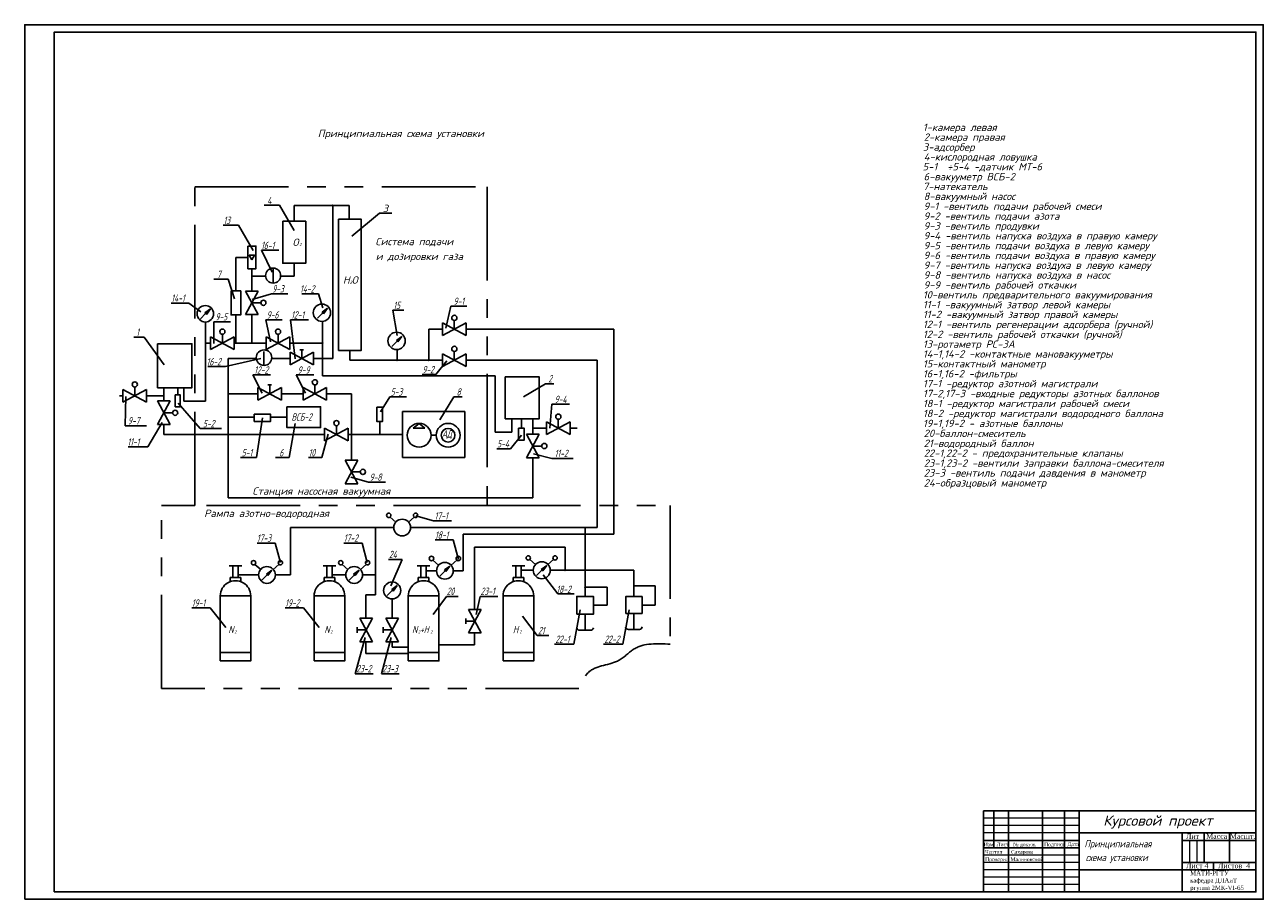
# Model space of a CAD drawing. Header units: millimetres. Extents: x 1153 to 1994, y 266 to 860.
import ezdxf

# ---------------------------------------------------------------- set-up
doc = ezdxf.new("R2010")
doc.units = ezdxf.units.MM
doc.linetypes.add('PHANTOMX2', pattern=[127, 63.5, -12.7, 12.7, -12.7, 12.7, -12.7])
doc.layers.add('Невидимый', color=4, linetype='PHANTOMX2')
doc.layers.add('Текст', color=5, linetype='Continuous')
doc.layers.add('размеры', color=1, linetype='Continuous', lineweight=18)
doc.styles.add('ROMANS', font='romans.shx', dxfattribs={"oblique": 15, "height": 5})
doc.dimstyles.new('ISO-25', dxfattribs={"dimtxt": 2.5, "dimasz": 2.5, "dimexe": 1.25, "dimexo": 0.625, "dimtad": 1, "dimtxsty": 'Standard', "dimcen": 2.5, "dimadec": 0, "dimazin": 0, "dimtfac": 1, "dimtmove": 0, "dimatfit": 3, "dimfxl": 0, "dimarcsym": 0})

msp = doc.modelspace()

# ---------------------------------------------------------------- hatches: boundary and pattern name
for points in [[(1362.18, 736.84, 1), (1361.9, 736.84, 1)], [(1278.97, 666.56), (1275.22, 663.84), (1276.26, 662.8)], [(1358.54, 667.02), (1354.78, 664.31), (1355.82, 663.27)], [(1409.03, 647.87), (1405.27, 645.15), (1406.31, 644.11)], [(1296.45, 643.3, 1), (1296.17, 643.3, 1)], [(1307.29, 643.3, 1), (1307, 643.3, 1)], [(1355.34, 643.3, 1), (1355.06, 643.3, 1)], [(1405.83, 631.61, 1), (1405.55, 631.61, 1)], [(1427.4, 631.61, 1), (1427.12, 631.61, 1)], [(1291.18, 608.91, 1), (1290.9, 608.91, 1)], [(1291.18, 592.99, 1), (1290.9, 592.99, 1)], [(1291.18, 581.2, 1), (1290.9, 581.2, 1)], [(1498.06, 585.54, 1), (1497.78, 585.54, 1)], [(1391.12, 517.97, 1), (1390.84, 517.97, 1)], [(1533.57, 517.97, 1), (1533.29, 517.97, 1)], [(1320.8, 489.13), (1317.04, 486.42), (1318.08, 485.38)], [(1380.02, 489.13), (1376.26, 486.42), (1377.31, 485.38)], [(1441.63, 491.88), (1437.87, 489.17), (1438.91, 488.12)], [(1507.33, 492.31), (1503.57, 489.59), (1504.61, 488.55)], [(1520.02, 488.97, 1), (1519.73, 488.97, 1)], [(1391.12, 485.8, 1), (1390.84, 485.8, 1)], [(1405.83, 478.61), (1402.08, 475.9), (1403.12, 474.85)], [(1533.57, 477.44, 1), (1533.29, 477.44, 1)], [(1566.76, 478.43, 1), (1566.48, 478.43, 1)]]:
    msp.add_hatch(color=256).paths.add_polyline_path(points)

# ---------------------------------------------------------------- linework, layer by layer
for p, q in [((1335.93, 726.01), (1335.93, 736.84)), ((1335.93, 736.84), (1373.13, 736.84)), ((1362.04, 736.84), (1362.04, 632.78)), ((1373.13, 736.84), (1373.13, 727.44)), ((1296.31, 701.52), (1296.31, 678.73)), ((1304.44, 701.52), (1296.31, 701.52)), ((1307.14, 693.83), (1307.14, 678.66)), ((1321.59, 693.67), (1321.59, 684.71)), ((1335.93, 697.53), (1335.93, 688.84)), ((1316.5, 688.84), (1307.14, 688.84)), ((1335.93, 688.84), (1326.69, 688.84)), ((1302.9, 678.66), (1311.51, 678.66)), ((1302.9, 678.66), (1311.51, 662.67)), ((1311.51, 678.66), (1302.9, 662.67)), ((1278.97, 666.56), (1275.22, 663.84)), ((1278.97, 666.56), (1276.26, 662.8)), ((1307.14, 670.78), (1307.14, 670.55)), ((1307.2, 670.66), (1313.2, 670.66)), ((1358.54, 667.02), (1354.78, 664.31)), ((1358.54, 667.02), (1355.82, 663.27)), ((1272.15, 659.74), (1275.74, 663.32)), ((1275.22, 663.84), (1276.26, 662.8)), ((1275.63, 657.62), (1275.63, 603.79)), ((1296.31, 662.49), (1296.31, 643.3)), ((1302.9, 662.67), (1311.51, 662.67)), ((1307.14, 662.67), (1307.14, 643.3)), ((1351.72, 660.2), (1355.3, 663.79)), ((1354.78, 664.31), (1355.82, 663.27)), ((1355.2, 621.15), (1355.2, 658.08)), ((1436.63, 657.01), (1452.62, 648.39)), ((1436.63, 648.39), (1452.62, 657.01)), ((1436.63, 648.39), (1436.63, 657.01)), ((1444.62, 652.7), (1444.62, 658.7)), ((1452.62, 648.39), (1452.62, 657.01)), ((1279.11, 647.61), (1295.1, 638.99)), ((1279.11, 638.99), (1295.1, 647.61)), ((1279.11, 638.99), (1279.11, 647.61)), ((1287.1, 643.3), (1287.1, 649.3)), ((1295.1, 638.99), (1295.1, 647.61)), ((1316.91, 638.99), (1316.91, 647.61)), ((1316.91, 638.99), (1332.9, 647.61)), ((1316.91, 647.61), (1332.9, 638.99)), ((1324.9, 643.3), (1324.9, 649.3)), ((1332.9, 638.99), (1332.9, 647.61)), ((1409.03, 647.87), (1405.27, 645.15)), ((1409.03, 647.87), (1406.31, 644.11)), ((1427.26, 631.61), (1427.26, 652.7)), ((1427.26, 652.7), (1436.63, 652.7)), ((1452.62, 652.7), (1552.87, 652.7)), ((1552.87, 652.7), (1552.87, 513.53)), ((1279.11, 643.3), (1275.63, 643.3)), ((1316.91, 643.3), (1295.1, 643.3)), ((1355.2, 643.3), (1332.9, 643.3)), ((1402.21, 641.05), (1405.79, 644.63)), ((1405.27, 645.15), (1406.31, 644.11)), ((1291.04, 632.78), (1291.04, 538.28)), ((1310.3, 632.78), (1291.04, 632.78)), ((1315.28, 637.6), (1315.28, 628.65)), ((1333.04, 632.78), (1320.52, 632.78)), ((1333.04, 637.08), (1349.03, 628.47)), ((1333.04, 628.47), (1349.03, 637.08)), ((1333.04, 628.47), (1333.04, 637.08)), ((1339.78, 638.77), (1342.29, 638.77)), ((1341.04, 632.78), (1341.04, 638.77)), ((1349.03, 628.47), (1349.03, 637.08)), ((1354.79, 632.78), (1349.03, 632.78)), ((1362.04, 632.78), (1355.61, 632.78)), ((1373.7, 638.28), (1373.7, 631.61)), ((1373.7, 631.61), (1405.55, 631.61)), ((1405.69, 638.93), (1405.69, 631.75)), ((1405.83, 631.61), (1436.63, 631.61)), ((1436.63, 627.3), (1436.63, 635.92)), ((1436.63, 627.3), (1452.62, 635.92)), ((1436.63, 635.92), (1452.62, 627.3)), ((1444.62, 631.61), (1444.62, 637.61)), ((1452.62, 627.3), (1452.62, 635.92)), ((1452.62, 631.61), (1541.66, 631.61)), ((1541.66, 631.61), (1541.66, 517.97)), ((1318, 614.91), (1320.52, 614.91)), ((1319.26, 608.91), (1319.26, 614.91)), ((1349.9, 608.91), (1349.9, 614.91)), ((1472.37, 621.15), (1355.2, 621.15)), ((1472.37, 582.69), (1472.37, 621.15)), ((1217.28, 607.47), (1219.62, 607.47)), ((1219.62, 603.16), (1219.62, 611.78)), ((1219.62, 603.16), (1235.61, 611.78)), ((1219.62, 611.78), (1235.61, 603.16)), ((1227.62, 607.47), (1227.62, 613.47)), ((1235.61, 603.16), (1235.61, 611.78)), ((1235.61, 607.47), (1247.29, 607.47)), ((1247.29, 612.93), (1247.29, 603.99)), ((1256.83, 608.08), (1256.83, 612.93)), ((1260.92, 603.79), (1260.92, 612.93)), ((1291.04, 608.91), (1311.27, 608.91)), ((1311.27, 613.22), (1327.26, 604.6)), ((1311.27, 604.6), (1327.26, 613.22)), ((1311.27, 604.6), (1311.27, 613.22)), ((1327.26, 604.6), (1327.26, 613.22)), ((1327.26, 608.91), (1341.91, 608.91)), ((1341.91, 613.22), (1357.9, 604.6)), ((1341.91, 604.6), (1357.9, 613.22)), ((1341.91, 604.6), (1341.91, 613.22)), ((1357.9, 604.6), (1357.9, 613.22)), ((1357.9, 608.91), (1374.75, 608.91)), ((1374.75, 608.91), (1374.75, 563.8)), ((1251.6, 603.99), (1242.99, 588)), ((1242.99, 603.99), (1251.6, 588)), ((1242.99, 603.99), (1251.6, 603.99)), ((1275.63, 603.79), (1260.92, 603.79)), ((1247.23, 596.1), (1247.23, 595.88)), ((1247.29, 595.99), (1253.29, 595.99)), ((1308.71, 592.99), (1291.04, 592.99)), ((1330.94, 592.99), (1319.83, 592.99)), ((1393.94, 590.14), (1393.94, 581.2)), ((1420.69, 588.78), (1416.67, 585.53)), ((1420.69, 588.78), (1424.7, 585.53)), ((1483.57, 591.85), (1483.57, 582.69)), ((1490.14, 585.58), (1490.14, 591.85)), ((1497.92, 581.38), (1497.92, 591.85)), ((1507.25, 589.85), (1523.24, 581.24)), ((1507.25, 581.24), (1523.24, 589.85)), ((1507.25, 581.24), (1507.25, 589.85)), ((1515.24, 585.54), (1515.24, 591.54)), ((1523.24, 581.24), (1523.24, 589.85)), ((1242.99, 588), (1251.6, 588)), ((1247.29, 588), (1247.29, 581.2)), ((1247.29, 581.2), (1356.52, 581.2)), ((1356.52, 576.89), (1356.52, 585.5)), ((1356.52, 576.89), (1372.51, 585.5)), ((1356.52, 585.5), (1372.51, 576.89)), ((1364.51, 581.2), (1364.51, 587.19)), ((1372.51, 576.89), (1372.51, 585.5)), ((1372.51, 581.2), (1409.46, 581.2)), ((1416.67, 585.53), (1424.7, 585.53)), ((1432.31, 580.68), (1428.8, 580.68)), ((1483.57, 582.69), (1472.37, 582.69)), ((1493.67, 581.38), (1502.28, 581.38)), ((1493.67, 581.38), (1502.28, 565.39)), ((1502.28, 581.38), (1493.67, 565.39)), ((1507.25, 585.54), (1497.92, 585.54)), ((1523.24, 585.54), (1528, 585.54)), ((1497.98, 573.38), (1503.97, 573.38)), ((1370.45, 563.8), (1379.06, 563.8)), ((1370.45, 563.8), (1379.06, 547.81)), ((1379.06, 563.8), (1370.45, 547.81)), ((1493.67, 565.39), (1502.28, 565.39)), ((1497.92, 538.28), (1497.92, 565.39)), ((1374.69, 555.92), (1374.69, 555.7)), ((1374.75, 555.81), (1380.75, 555.81)), ((1370.45, 547.81), (1379.06, 547.81)), ((1291.04, 538.28), (1497.92, 538.28)), ((1401.07, 525.16), (1404.95, 521.74)), ((1417.36, 525.16), (1413.48, 521.74)), ((1333.47, 517.97), (1333.47, 485.8)), ((1403.59, 517.97), (1333.47, 517.97)), ((1390.98, 517.97), (1390.98, 472.33)), ((1541.66, 517.97), (1414.91, 517.97)), ((1450.69, 513.53), (1450.69, 488.55)), ((1533.09, 513.53), (1450.69, 513.53)), ((1533.43, 471.23), (1533.43, 517.97)), ((1552.87, 513.53), (1533.76, 513.53)), ((1519.87, 504.58), (1458.31, 504.58)), ((1458.31, 504.58), (1458.31, 462.42)), ((1495.78, 496.24), (1499.65, 492.82)), ((1512.06, 496.24), (1508.19, 492.82)), ((1519.87, 488.97), (1519.87, 504.58)), ((1291.72, 492), (1296.02, 492)), ((1294.2, 484.16), (1294.2, 492)), ((1300.32, 492), (1296.02, 492)), ((1297.84, 484.16), (1297.84, 492)), ((1309.25, 492.99), (1313.12, 489.57)), ((1320.8, 489.13), (1317.04, 486.42)), ((1320.8, 489.13), (1318.08, 485.38)), ((1325.53, 492.99), (1321.66, 489.57)), ((1355.51, 492), (1359.82, 492)), ((1357.99, 484.16), (1357.99, 492)), ((1364.12, 492), (1359.82, 492)), ((1361.64, 484.16), (1361.64, 492)), ((1368.47, 492.99), (1372.34, 489.57)), ((1380.02, 489.13), (1376.26, 486.42)), ((1380.02, 489.13), (1377.31, 485.38)), ((1384.75, 492.99), (1380.88, 489.57)), ((1419.46, 492), (1423.77, 492)), ((1421.94, 484.16), (1421.94, 492)), ((1428.07, 492), (1423.77, 492)), ((1425.59, 484.16), (1425.59, 492)), ((1432.52, 488.55), (1425.59, 488.55)), ((1430.07, 495.85), (1433.95, 492.43)), ((1434.81, 485.06), (1438.39, 488.65)), ((1441.63, 491.88), (1437.87, 489.17)), ((1437.87, 489.17), (1438.91, 488.12)), ((1441.63, 491.88), (1438.91, 488.12)), ((1446.36, 495.85), (1442.49, 492.43)), ((1450.69, 488.55), (1443.91, 488.55)), ((1483.81, 492), (1488.12, 492)), ((1486.29, 484.16), (1486.29, 492)), ((1492.42, 492), (1488.12, 492)), ((1489.94, 484.16), (1489.94, 492)), ((1489.94, 488.97), (1498.22, 488.97)), ((1500.51, 485.49), (1504.09, 489.07)), ((1507.33, 492.31), (1503.57, 489.59)), ((1503.57, 489.59), (1504.61, 488.55)), ((1507.33, 492.31), (1504.61, 488.55)), ((1509.76, 488.97), (1566.62, 488.97)), ((1566.62, 488.97), (1566.62, 471.09)), ((1292.37, 484.16), (1299.67, 484.16)), ((1292.37, 481.25), (1292.37, 484.16)), ((1311.69, 485.8), (1297.84, 485.8)), ((1299.67, 481.25), (1299.67, 484.16)), ((1313.98, 482.31), (1317.56, 485.9)), ((1317.04, 486.42), (1318.08, 485.38)), ((1333.47, 485.8), (1323.09, 485.8)), ((1356.17, 481.25), (1356.17, 484.16)), ((1356.17, 484.16), (1363.46, 484.16)), ((1361.64, 485.8), (1370.91, 485.8)), ((1363.46, 481.25), (1363.46, 484.16)), ((1373.2, 482.31), (1376.79, 485.9)), ((1376.26, 486.42), (1377.31, 485.38)), ((1382.31, 485.8), (1390.98, 485.8)), ((1420.12, 484.16), (1427.41, 484.16)), ((1420.12, 481.25), (1420.12, 484.16)), ((1427.41, 481.25), (1427.41, 484.16)), ((1484.47, 481.25), (1484.47, 484.16)), ((1484.47, 484.16), (1491.76, 484.16)), ((1491.76, 481.25), (1491.76, 484.16)), ((1390.98, 472.33), (1384.6, 472.33)), ((1384.6, 472.33), (1384.6, 456.43)), ((1399.01, 471.79), (1402.6, 475.38)), ((1405.83, 478.61), (1402.08, 475.9)), ((1402.08, 475.9), (1403.12, 474.85)), ((1405.83, 478.61), (1403.12, 474.85)), ((1548.48, 477.44), (1533.43, 477.44)), ((1548.48, 465.18), (1548.48, 477.44)), ((1580.92, 478.43), (1566.62, 478.43)), ((1580.92, 465.39), (1580.92, 478.43)), ((1402.45, 469.46), (1402.45, 456.43)), ((1539.05, 465.18), (1548.48, 465.18)), ((1572.1, 465.39), (1580.92, 465.39)), ((1380.36, 456.43), (1388.97, 456.43)), ((1380.36, 456.43), (1388.97, 440.44)), ((1388.97, 456.43), (1380.36, 440.44)), ((1406.82, 456.43), (1398.21, 440.44)), ((1398.21, 456.43), (1406.82, 440.44)), ((1398.21, 456.43), (1406.82, 456.43)), ((1452.32, 456.32), (1452.32, 452.53)), ((1458.44, 454.43), (1452.32, 454.43)), ((1454.13, 462.42), (1462.74, 462.42)), ((1454.13, 462.42), (1462.74, 446.43)), ((1462.74, 462.42), (1454.13, 446.43)), ((1533.43, 459.12), (1533.43, 448.24)), ((1566.54, 459.7), (1566.54, 448.81)), ((1378.55, 450.33), (1378.55, 446.54)), ((1384.54, 448.44), (1378.55, 448.44)), ((1384.6, 448.55), (1384.6, 448.32)), ((1384.6, 448.55), (1384.6, 448.32)), ((1396.4, 450.33), (1396.4, 446.54)), ((1402.39, 448.44), (1396.4, 448.44)), ((1402.45, 448.55), (1402.45, 448.32)), ((1402.45, 448.55), (1402.45, 448.32)), ((1454.13, 446.43), (1462.74, 446.43)), ((1458.31, 446.43), (1458.31, 438.28)), ((1529.71, 448.24), (1537.15, 448.24)), ((1562.83, 448.81), (1570.26, 448.81)), ((1380.36, 440.44), (1388.97, 440.44)), ((1384.6, 440.44), (1384.6, 432.51)), ((1398.21, 440.44), (1406.82, 440.44)), ((1402.45, 440.44), (1402.45, 436.8)), ((1458.31, 438.28), (1434.16, 438.28)), ((1285.63, 433.02), (1306.41, 433.02)), ((1349.43, 433.02), (1370.21, 433.02)), ((1384.6, 432.51), (1413.38, 432.51)), ((1402.45, 436.8), (1413.38, 436.8)), ((1413.38, 433.02), (1434.16, 433.02)), ((1477.73, 433.02), (1498.51, 433.02)), ((1810.92, 325.53), (1810.92, 300.53)), ((1820.92, 325.53), (1820.92, 270.53)), ((1843.92, 270.53), (1843.92, 325.53)), ((1858.92, 325.53), (1858.92, 270.53)), ((1868.92, 270.53), (1868.92, 325.53)), ((1868.92, 305.53), (1803.92, 305.53)), ((1868.92, 310.53), (1988.92, 310.53)), ((1938.92, 310.53), (1938.92, 270.53)), ((1988.92, 305.53), (1938.92, 305.53)), ((1953.92, 310.53), (1953.92, 290.53)), ((1970.92, 290.53), (1970.92, 310.53)), ((1868.92, 300.53), (1803.92, 300.53)), ((1988.92, 290.53), (1938.92, 290.53)), ((1960.08, 290.53), (1960.08, 285.53)), ((1988.92, 285.53), (1868.92, 285.53))]:
    msp.add_line(p, q)
for points in [[(1152.92, 265.53), (1993.92, 265.53), (1993.92, 859.53), (1152.92, 859.53)], [(1328.09, 726.01), (1343.77, 726.01), (1343.77, 697.53), (1328.09, 697.53)], [(1366, 727.44), (1381.4, 727.44), (1381.4, 638.28), (1366, 638.28)], [(1304.44, 709.21), (1309.85, 709.21), (1309.85, 693.83), (1304.44, 693.83)], [(1307.19, 699.81), (1309.03, 703), (1305.35, 703)], [(1293.03, 678.73), (1299.59, 678.73), (1299.59, 662.49), (1293.03, 662.49)], [(1243.15, 642.84), (1266.48, 642.84), (1266.48, 612.93), (1243.15, 612.93)], [(1479.16, 620.33), (1502.25, 620.33), (1502.25, 591.85), (1479.16, 591.85)], [(1255.12, 608.08), (1258.55, 608.08), (1258.55, 600.11), (1255.12, 600.11)], [(1330.94, 600.11), (1353.75, 600.11), (1353.75, 585.87), (1330.94, 585.87)], [(1391.94, 599.82), (1395.93, 599.82), (1395.93, 590.14), (1391.94, 590.14)], [(1308.71, 594.98), (1319.83, 594.98), (1319.83, 590.14), (1308.71, 590.14)], [(1409.46, 565.63), (1451.65, 565.63), (1451.65, 596.76), (1409.46, 596.76)], [(1488.28, 585.58), (1491.99, 585.58), (1491.99, 577.32), (1488.28, 577.32)], [(1285.63, 427.39), (1306.41, 427.39), (1306.41, 471.52), (1285.63, 471.52)], [(1349.43, 427.39), (1370.21, 427.39), (1370.21, 471.52), (1349.43, 471.52)], [(1413.38, 427.39), (1434.16, 427.39), (1434.16, 471.52), (1413.38, 471.52)], [(1477.73, 427.39), (1498.51, 427.39), (1498.51, 471.52), (1477.73, 471.52)], [(1527.8, 459.12), (1539.05, 459.12), (1539.05, 471.23), (1527.8, 471.23)], [(1560.99, 459.7), (1572.1, 459.7), (1572.1, 471.09), (1560.99, 471.09)]]:
    msp.add_lwpolyline(points, close=True)
for points in [[(1172.92, 270.53), (1172.92, 854.53), (1988.92, 854.53), (1988.92, 270.53), (1172.92, 270.53)], [(1988.92, 325.53), (1803.92, 325.53)], [(1803.92, 270.53), (1803.92, 325.53)]]:
    msp.add_lwpolyline(points)
for centre, radius in [((1362.04, 736.84), 0.141), ((1321.59, 689.15), 5.1), ((1275.56, 663.22), 5.61), ((1314.96, 670.65), 1.76), ((1354.72, 663.94), 5.88), ((1444.64, 660.45), 1.76), ((1287.12, 651.06), 1.76), ((1324.92, 651.06), 1.76), ((1405.45, 644.82), 5.89), ((1296.31, 643.3), 0.141), ((1307.14, 643.3), 0.141), ((1355.2, 643.3), 0.141), ((1444.64, 639.36), 1.76), ((1315.41, 633.42), 5.27), ((1405.69, 631.61), 0.141), ((1427.26, 631.61), 0.141), ((1227.63, 615.22), 1.76), ((1349.92, 616.67), 1.76), ((1291.04, 608.91), 0.141), ((1255.05, 595.98), 1.76), ((1291.04, 592.99), 0.141), ((1364.53, 588.95), 1.76), ((1420.69, 580.68), 8.11), ((1440.42, 580.68), 8.11), ((1515.26, 593.3), 1.76), ((1291.04, 581.2), 0.141), ((1440.42, 580.68), 4.65), ((1497.92, 585.54), 0.141), ((1505.73, 573.37), 1.76), ((1382.51, 555.79), 1.76), ((1400.1, 526.29), 1.49), ((1409.22, 517.97), 5.7), ((1418.33, 526.29), 1.49), ((1390.98, 517.97), 0.141), ((1533.43, 517.97), 0.141), ((1429.1, 496.98), 1.49), ((1447.33, 496.98), 1.49), ((1494.8, 497.37), 1.49), ((1513.04, 497.37), 1.49), ((1308.27, 494.12), 1.49), ((1317.39, 485.8), 5.7), ((1326.51, 494.12), 1.49), ((1367.49, 494.12), 1.49), ((1376.61, 485.8), 5.7), ((1385.73, 494.12), 1.49), ((1438.22, 488.66), 5.7), ((1503.99, 488.97), 5.77), ((1519.87, 488.97), 0.141), ((1390.98, 485.8), 0.141), ((1402.42, 475.28), 5.81), ((1533.43, 477.44), 0.141), ((1566.62, 478.43), 0.141)]:
    msp.add_circle(centre, radius)
for centre, radius, start, end in [((1354.79, 632.7), 0.075, 10.45474, 90), ((1355.2, 632.78), 0.338, 190.45474, 349.54526), ((1355.61, 632.7), 0.075, 90, 169.54526), ((1533.09, 513.48), 0.05, 8.51971, 90), ((1533.43, 513.53), 0.287, 188.51971, 351.48029), ((1533.76, 513.48), 0.05, 90, 171.48029), ((1296.02, 471.53), 10.39, 359.98669, 180.01331), ((1359.82, 471.53), 10.39, 359.98669, 180.01331), ((1423.77, 471.53), 10.39, 359.98669, 180.01331), ((1488.12, 471.53), 10.39, 359.98669, 180.01331), ((1529.77, 450.18), 1.95, 187.5525, 268.30917), ((1537.09, 450.18), 1.95, 271.69083, 352.4475), ((1562.88, 450.76), 1.95, 187.5525, 268.30917), ((1570.21, 450.76), 1.95, 271.69083, 352.4475)]:
    msp.add_arc(centre, radius, start, end)
at = {"layer": 'Невидимый'}
msp.add_lwpolyline([(1268.48, 749.42), (1466.91, 749.42), (1466.91, 533.09), (1268.48, 533.09)], close=True, dxfattribs=at)
for points in [[(1529.22, 408.72), (1245.67, 408.72), (1245.67, 533.09), (1268.48, 533.09)], [(1466.91, 533.09), (1591.21, 533.09), (1591.21, 438.77)]]:
    msp.add_lwpolyline(points, dxfattribs=at)
msp.add_spline([(1591.21, 438.77), (1566.75, 435.54), (1556.62, 427.98), (1536.24, 420.16), (1529.22, 408.72)], degree=3, dxfattribs=at)
at = {"layer": 'размеры'}
for p, q in [((1868.92, 320.53), (1803.92, 320.53)), ((1868.92, 315.53), (1803.92, 315.53)), ((1868.92, 310.53), (1803.92, 310.53)), ((1943.92, 305.53), (1943.92, 290.53)), ((1948.92, 305.53), (1948.92, 290.53)), ((1868.92, 295.53), (1803.92, 295.53)), ((1868.92, 290.53), (1803.92, 290.53)), ((1868.92, 285.53), (1803.92, 285.53)), ((1868.92, 280.53), (1803.92, 280.53)), ((1868.92, 275.53), (1803.92, 275.53))]:
    msp.add_line(p, q, dxfattribs=at)

# ---------------------------------------------------------------- texts
at = {"color": 5, "style": 'ROMANS', "oblique": 15}
for s, p in [('1-камера левая', (1762.79, 787.38)), ('Принципиальная схема установки', (1351.88, 783.19)), ('2-камера правая', (1763.35, 780.71)), ('3-адсорбер', (1762.79, 773.95)), ('5-1', (1762.61, 760.6)), ('4-кислородная ловушка', (1763.39, 767.28)), ('÷5-4 -датчик МТ-6', (1779.29, 760.6)), ('6-вакууметр ВСБ-2', (1763.27, 753.86)), ('7-натекатель', (1762.79, 747.2)), ('8-вакуумный насос', (1763.25, 740.51)), ('9-1 -вентиль подачи рабочей смеси', (1763.25, 733.75)), ('9-2 -вентиль подачи азота', (1763.25, 727.07)), ('9-3 -вентиль продувки', (1763.25, 720.38)), ('9-4 -вентиль напуска воздуха в правую камеру', (1763.25, 713.72)), ('9-5 -вентиль подачи воздуха в левую камеру', (1763.25, 707.05)), ('9-6 -вентиль подачи воздуха в правую камеру', (1763.25, 700.38)), ('9-7 -вентиль напуска воздуха в левую камеру', (1763.25, 693.72)), ('9-8 -вентиль напуска воздуха в насос', (1763.25, 687.05)), ('9-9 -вентиль рабочей откачки', (1763.25, 680.28)), ('10-вентиль предварительного вакуумирования', (1762.79, 673.62)), ('11-1 -вакуумный затвор левой камеры', (1762.79, 666.95)), ('11-2 -вакуумный затвор правой камеры', (1762.79, 660.28)), ('12-1 -вентиль регенерации адсорбера (ручной)', (1762.79, 653.52)), ('12-2 -вентиль рабочей откачки (ручной)', (1762.79, 646.75)), ('13-ротаметр РС-3А', (1762.79, 640.08)), ('14-1,14-2 -контактные мановакууметры', (1762.79, 633.42)), ('15-контактный манометр', (1762.79, 626.75)), ('16-1,16-2 -фильтры', (1762.79, 619.98)), ('17-1 -редуктор азотной магистрали', (1762.79, 613.31)), ('17-2,17-3 -входные редукторы азотных баллонов', (1762.79, 606.55)), ('18-1 -редуктор магистрали рабочей смеси', (1762.79, 599.78)), ('18-2 -редуктор магистрали водородного баллона', (1762.79, 593.01)), ('19-1,19-2 - азотные баллоны', (1762.79, 586.24)), ('20-баллон-смеситель', (1763.35, 579.48)), ('21-водородный баллон', (1763.35, 572.71)), ('22-1,22-2 - предохранительные клапаны', (1763.35, 566.04)), ('23-1,23-2 -вентили заправки баллона-смесителя', (1763.35, 559.27)), ('23-3 -вентиль подачи давдения в манометр', (1763.35, 552.61)), ('24-образцовый манометр', (1763.35, 545.84))]:
    msp.add_text(s, height=5, dxfattribs=at).set_placement(p)
at = {"attachment_point": 1}
for s, insert, char_height, width in [('{\\fTimes New Roman CYR|b0|i0|c204|p18;Изм.}', (1804.13, 303.93), 2.5, 7), ('{\\fTimes New Roman|b0|i0|c204|p18;Лист}', (1812.9, 303.93), 2.5, 7), ('{\\fTimes New Roman CYR|b0|i0|c204|p18;№ докум.}', (1824.08, 304.06), 2.5, 23), ('{\\fTimes New Roman|b0|i0|c204|p18;Подпись}', (1845.12, 303.93), 2.5, 7), ('{\\fTimes New Roman|b0|i0|c204|p18;Дата}', (1861.02, 304.19), 2.5, 7), ('{\\fTimes New Roman CYR|b0|i0|c204|p18;Лит}', (1941.54, 310.05), 3.5, 15), ('{\\fTimes New Roman|b0|i0|c204|p18;Масса}', (1955.18, 310.05), 3.5, 15), ('{\\fTimes New Roman|b0|i0|c204|p18;Масшт.}', (1971.23, 310.05), 3.5, 15), ('{\\fTimes New Roman|b0|i0|c204|p18;Чертил}', (1805.04, 298.93), 2.5, 7), ('{\\fTimes New Roman|b0|i0|c204|p18;Сахарова}', (1822.71, 298.93), 2.5, 19.1509), ('{\\fTimes New Roman|b0|i0|c204|p18;Проверил}', (1805.04, 293.93), 2.5, 7), ('{\\fTimes New Roman|b0|i0|c204|p18;Малиновской}', (1822.29, 293.93), 2.5, 7), ('{\\fTimes New Roman|b0|i0|c204|p18;Лист 4}', (1941.54, 290.05), 3.5, 16.3306), ('{\\fTimes New Roman|b0|i0|c204|p18;Листов  4}', (1963.27, 290.05), 3.5, 26.6944), ('{\\fTimes New Roman|b0|i0|c204|p18;МАТИ-РГТУ \\Pкафедра ДЛАиТ\\Pргуппа 2МК-\\fTimes New Roman|b0|i0|c0|p18;VI-65}', (1944.28, 284.83), 3, 39.1757)]:
    msp.add_mtext(s, dxfattribs=dict(at, insert=insert, char_height=char_height, width=width))
at = {"layer": 'Текст', "style": 'ROMANS', "oblique": 15}
for s, height, width, p in [('4', 5, 0.6, (1317.55, 737.65)), ('13', 5, 0.6, (1287.88, 724.25)), ('16-1', 5, 0.6, (1313.36, 707.14)), ('7', 5, 0.6, (1283.42, 687.59)), ('9-3', 5, 0.6, (1320.9, 677.65)), ('14-2', 5, 0.6, (1339.78, 677.63)), ('14-1', 5, 0.6, (1252.37, 671.39)), ('9-1', 5, 0.6, (1444.06, 669.23)), ('9-6', 5, 0.6, (1317.14, 659.95)), ('12-1', 5, 0.6, (1333.75, 659.95)), ('15', 5, 0.6, (1403.18, 666.43)), ('9-5', 5, 0.6, (1282.31, 658.65)), ('1', 5, 0.6, (1228.59, 648.26)), ('16-2', 5, 0.6, (1276.38, 628.17)), ('12-2', 5, 0.6, (1308.71, 622.53)), ('9-9', 5, 0.6, (1338.19, 622.53)), ('9-2', 5, 0.6, (1422.9, 622.83)), ('2', 5, 0.6, (1508.39, 616.61)), ('5-3', 5, 0.6, (1401.35, 607.65)), ('8', 5, 0.6, (1446.09, 607.65)), ('9-4', 5, 0.6, (1512.7, 602.6)), ('9-7', 5, 0.6, (1222.88, 588.05)), ('5-2', 5, 0.6, (1273.87, 586.09)), ('ВСБ-2', 5, 0.6, (1334.03, 590.59)), ('АД', 5, 0.6, (1436.16, 579.16)), ('11-1', 5, 0.6, (1222.57, 573.66)), ('5-4', 5, 0.6, (1473.64, 572.41)), ('5-1', 5, 0.6, (1300.18, 566.37)), ('6', 5, 0.6, (1325.73, 566.37)), ('10', 5, 0.6, (1345.66, 566.37)), ('11-2', 5, 0.6, (1512.7, 565.86)), ('9-8', 5, 0.6, (1387.04, 549.72)), ('17-1', 5, 0.6, (1431.18, 523.45)), ('17-3', 5, 0.6, (1310.51, 508.36)), ('17-2', 5, 0.6, (1369.52, 508.36)), ('18-1', 5, 0.6, (1431.42, 510.42)), ('24', 5, 0.6, (1400.21, 497.23)), ('20', 5, 0.6, (1439.45, 472.24)), ('23-1', 5, 0.6, (1462.42, 472.24)), ('18-2', 5, 0.6, (1513.9, 473.53)), ('19-1', 5, 0.6, (1266.31, 464.25)), ('19-2', 5, 0.6, (1329.65, 464.25)), ('N', 5, 0.8, (1291.14, 446.24)), ('2', 2, 0.8, (1295.32, 446.24)), ('N', 5, 0.8, (1356.34, 446.24)), ('2', 2, 0.8, (1360.52, 446.24)), ('N', 5, 0.8, (1415.88, 446.24)), ('2', 2, 0.8, (1420.07, 446.24)), ('+H', 5, 0.6, (1421.3, 446.24)), ('2', 2, 0.8, (1428.42, 446.24)), ('H', 5, 0.8, (1484.38, 446.24)), ('2', 2, 0.8, (1488.98, 446.24)), ('21', 5, 0.6, (1501.43, 445.5)), ('22-1', 5, 0.6, (1513.28, 439.66)), ('22-2', 5, 0.6, (1546.52, 439.66)), ('23-2', 5, 0.6, (1377.96, 419.59)), ('23-3', 5, 0.6, (1395.77, 419.59)), ('Принципиальная', 5, 0.8, (1872.49, 300.72)), ('схема установки', 5, 0.8, (1873.37, 291.39))]:
    msp.add_text(s, height=height, dxfattribs=dict(at, width=width)).set_placement(p)
for s, height, p in [('3', 5, (1395.97, 732.27)), ('Система подачи ', 5, (1391.04, 709.78)), ('О', 5, (1334.75, 709.3)), ('2', 2, (1339.35, 709.3)), ('и дозировки газа', 5, (1391.22, 699.68)), ('Н', 5, (1368.95, 683.66)), ('2', 2, (1373.68, 683.66)), ('О', 5, (1374.94, 683.66)), ('Станция насосная вакуумная', 5, (1307.52, 540.29)), ('Рампа азотно-водородная', 5, (1274.72, 525.18)), ('Курсовой проект', 7, (1885.22, 315.46))]:
    msp.add_text(s, height=height, dxfattribs=at).set_placement(p)

# ---------------------------------------------------------------- leaders
at = {"layer": 'размеры'}
for points in [[(1335.97, 719.79), (1325.98, 736.95), (1315.47, 736.95)], [(1308.04, 706.21), (1298.04, 723.37), (1287.54, 723.37)], [(1374.93, 715.95), (1393.89, 731.57), (1402.16, 731.57)], [(1321.01, 691.58), (1313.58, 706.44), (1325.37, 706.44)], [(1295.38, 673.4), (1291.03, 686.72), (1281.29, 686.72)], [(1307.45, 672.88), (1320.49, 676.78), (1331.5, 676.78)], [(1355.22, 667.34), (1352.28, 676.81), (1341.12, 676.81)], [(1272.57, 664.62), (1264.23, 670.52), (1252.37, 670.52)], [(1405.89, 648.42), (1402.77, 665.56), (1410.44, 665.56)], [(1438.78, 653.51), (1442.19, 668.36), (1453.09, 668.36)], [(1281.29, 642.92), (1281.29, 657.78), (1292.56, 657.78)], [(1319.85, 644.22), (1316.73, 659.07), (1327.73, 659.07)], [(1336.46, 632.58), (1333.34, 659.07), (1345.65, 659.07)], [(1247.47, 628.54), (1234.04, 647.39), (1227.08, 647.39)], [(1313.32, 632.93), (1289.28, 627.3), (1277.34, 627.3)], [(1439.51, 631.17), (1432.05, 621.95), (1422.68, 621.95)], [(1314.09, 609.37), (1307.68, 621.66), (1319.73, 621.66)], [(1343.57, 609.37), (1337.16, 621.66), (1349.21, 621.66)], [(1491.61, 606.8), (1506.53, 615.73), (1512.27, 615.73)], [(1221.49, 606.98), (1221.01, 587.18), (1235.52, 587.18)], [(1394.41, 596.71), (1400.71, 606.78), (1412.19, 606.78)], [(1434.74, 591.22), (1444.22, 606.78), (1449.97, 606.78)], [(1257.14, 602.42), (1272, 585.22), (1286.52, 585.22)], [(1509.37, 585.41), (1510.83, 601.73), (1522.89, 601.73)], [(1246.18, 589.47), (1236.58, 572.79), (1223.1, 572.79)], [(1314.44, 592.55), (1310.25, 565.5), (1299.31, 565.5)], [(1336.61, 588.75), (1332.43, 565.5), (1323.27, 565.5)], [(1358.89, 581.54), (1354.71, 565.5), (1345.55, 565.5)], [(1490.25, 580.75), (1482.79, 571.53), (1473.42, 571.53)], [(1498.3, 568.04), (1510.83, 564.99), (1525.34, 564.99)], [(1374.42, 552.32), (1386.4, 548.85), (1397.88, 548.85)], [(1418.57, 526.05), (1430.54, 522.58), (1442.65, 522.58)], [(1326.49, 494.24), (1322.95, 507.48), (1310.67, 507.48)], [(1385.5, 494.24), (1381.96, 507.48), (1369.68, 507.48)], [(1447.4, 496.3), (1443.86, 509.55), (1431.58, 509.55)], [(1401.45, 478.42), (1409.17, 496.36), (1400.03, 496.36)], [(1505.04, 485.95), (1514.92, 472.87), (1526.11, 472.87)], [(1430.25, 458.98), (1439.27, 471.28), (1447.22, 471.28)], [(1459.35, 458.98), (1462.24, 471.28), (1474.13, 471.28)], [(1289.5, 450.14), (1278.75, 463.38), (1266.47, 463.38)], [(1352.84, 450.14), (1342.09, 463.38), (1329.82, 463.38)], [(1490.91, 457.72), (1500.79, 444.63), (1508.71, 444.63)], [(1530.02, 462.03), (1525.83, 438.79), (1512.68, 438.79)], [(1563.26, 462.03), (1559.08, 438.79), (1545.93, 438.79)], [(1384, 443.24), (1377.32, 418.71), (1389.43, 418.71)], [(1401.8, 443.24), (1395.13, 418.71), (1407.23, 418.71)]]:
    msp.add_leader(points, dimstyle='ISO-25', override={"dimgap": 0.625, "dimtad": 0}, dxfattribs=at)

doc.saveas('drawing.dxf')
